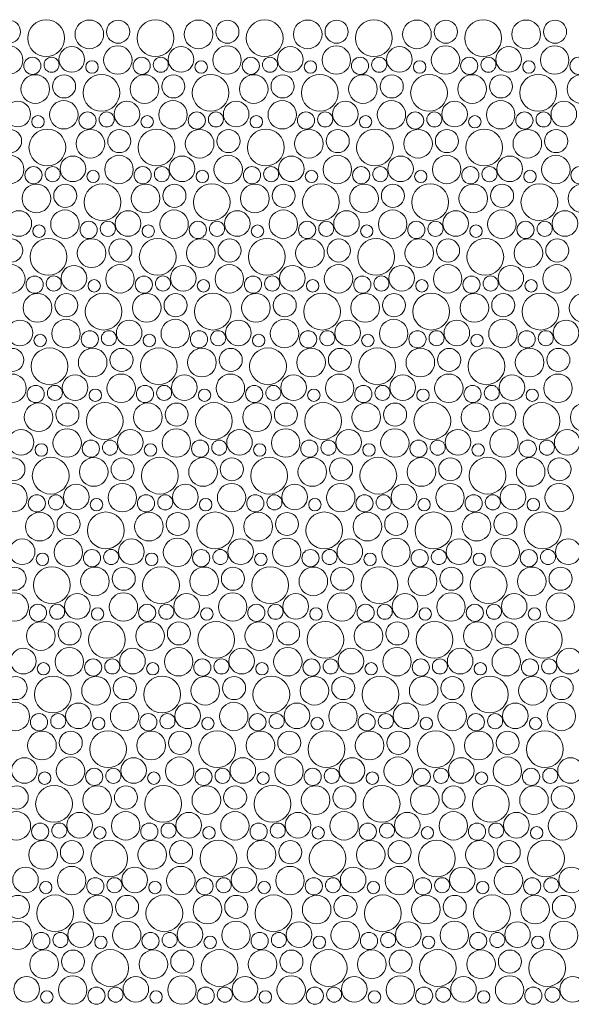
# Model space of a CAD drawing. Header units: metres. Extents: x -167 to 262, y -186 to 508.
# Tile 177 of 256: x 63.22 to 65.05, y 25.77 to 29.04. Entities that reach past the tile are written whole.
import ezdxf

# ---------------------------------------------------------------- set-up
doc = ezdxf.new("R2010")
doc.units = ezdxf.units.M
doc.header["$MEASUREMENT"] = 0
doc.layers.add('60 Auffüllung', color=7, linetype='Continuous')

# ---------------------------------------------------------------- blocks, each defined once
blk = doc.blocks.new('*X54', base_point=(27236.1321, 33357.279))
at = {"layer": '60 Auffüllung', "color": 7, "linetype": 'Continuous', "lineweight": 18, "true_color": 0xefefef}
for centre, radius in [((63.182, 29.001), 0.0384), ((63.3061, 28.9797), 0.0612), ((63.4497, 28.9922), 0.0477), ((63.5457, 29.001), 0.0384), ((63.6699, 28.9797), 0.0612), ((63.8134, 28.9922), 0.0477), ((63.9095, 29.001), 0.0384), ((64.0336, 28.9797), 0.0612), ((64.1771, 28.9922), 0.0477), ((64.2732, 29.001), 0.0384), ((64.3973, 28.9797), 0.0612), ((64.5408, 28.9922), 0.0477), ((64.6369, 29.001), 0.0384), ((64.761, 28.9797), 0.0612), ((64.9045, 28.9922), 0.0477), ((65.0006, 29.001), 0.0384), ((63.181, 28.9066), 0.0473), ((63.3913, 28.9088), 0.0426), ((63.5447, 28.9066), 0.0473), ((63.755, 28.9088), 0.0426), ((63.9084, 28.9066), 0.0473), ((64.1187, 28.9088), 0.0426), ((64.2721, 28.9066), 0.0473), ((64.4824, 28.9088), 0.0426), ((64.6358, 28.9066), 0.0473), ((64.8461, 28.9088), 0.0426), ((64.9996, 28.9066), 0.0473), ((63.26, 28.8875), 0.0286), ((63.3239, 28.8911), 0.0251), ((63.4586, 28.8834), 0.0207), ((63.6238, 28.8875), 0.0286), ((63.6876, 28.8911), 0.0251), ((63.8223, 28.8834), 0.0207), ((63.9875, 28.8875), 0.0286), ((64.0513, 28.8911), 0.0251), ((64.186, 28.8834), 0.0207), ((64.3512, 28.8875), 0.0286), ((64.415, 28.8911), 0.0251), ((64.5497, 28.8834), 0.0207), ((64.7149, 28.8875), 0.0286), ((64.7787, 28.8911), 0.0251), ((64.9135, 28.8834), 0.0207), ((65.0786, 28.8875), 0.0286), ((63.2697, 28.8102), 0.0477), ((63.3657, 28.819), 0.0384), ((63.4899, 28.7977), 0.0612), ((63.6334, 28.8102), 0.0477), ((63.7295, 28.819), 0.0384), ((63.8536, 28.7977), 0.0612), ((63.9971, 28.8102), 0.0477), ((64.0932, 28.819), 0.0384), ((64.2173, 28.7977), 0.0612), ((64.3608, 28.8102), 0.0477), ((64.4569, 28.819), 0.0384), ((64.581, 28.7977), 0.0612), ((64.7245, 28.8102), 0.0477), ((64.8206, 28.819), 0.0384), ((64.9447, 28.7977), 0.0612), ((65.0883, 28.8102), 0.0477), ((63.2113, 28.7268), 0.0426), ((63.3647, 28.7246), 0.0473), ((63.575, 28.7268), 0.0426), ((63.7284, 28.7246), 0.0473), ((63.9387, 28.7268), 0.0426), ((64.0921, 28.7246), 0.0473), ((64.3024, 28.7268), 0.0426), ((64.4558, 28.7246), 0.0473), ((64.6661, 28.7268), 0.0426), ((64.8196, 28.7246), 0.0473), ((65.0298, 28.7268), 0.0426), ((63.4438, 28.7055), 0.0286), ((63.5076, 28.7091), 0.0251), ((63.8075, 28.7055), 0.0286), ((63.8713, 28.7091), 0.0251), ((64.1712, 28.7055), 0.0286), ((64.235, 28.7091), 0.0251), ((64.5349, 28.7055), 0.0286), ((64.5987, 28.7091), 0.0251), ((64.8986, 28.7055), 0.0286), ((64.9624, 28.7091), 0.0251), ((63.2786, 28.7014), 0.0207), ((63.6423, 28.7014), 0.0207), ((64.006, 28.7014), 0.0207), ((64.3697, 28.7014), 0.0207), ((64.7335, 28.7014), 0.0207), ((63.1857, 28.637), 0.0384), ((63.3099, 28.6157), 0.0612), ((63.4534, 28.6282), 0.0477), ((63.5495, 28.637), 0.0384), ((63.6736, 28.6157), 0.0612), ((63.8171, 28.6282), 0.0477), ((63.9132, 28.637), 0.0384), ((64.0373, 28.6157), 0.0612), ((64.1808, 28.6282), 0.0477), ((64.2769, 28.637), 0.0384), ((64.401, 28.6157), 0.0612), ((64.5445, 28.6282), 0.0477), ((64.6406, 28.637), 0.0384), ((64.7647, 28.6157), 0.0612), ((64.9083, 28.6282), 0.0477), ((65.0043, 28.637), 0.0384), ((63.1847, 28.5426), 0.0473), ((63.395, 28.5448), 0.0426), ((63.5484, 28.5426), 0.0473), ((63.7587, 28.5448), 0.0426), ((63.9121, 28.5426), 0.0473), ((64.1224, 28.5448), 0.0426), ((64.2758, 28.5426), 0.0473), ((64.4861, 28.5448), 0.0426), ((64.6396, 28.5426), 0.0473), ((64.8498, 28.5448), 0.0426), ((65.0033, 28.5426), 0.0473), ((63.2638, 28.5235), 0.0286), ((63.3276, 28.5271), 0.0251), ((63.4623, 28.5194), 0.0207), ((63.6275, 28.5235), 0.0286), ((63.6913, 28.5271), 0.0251), ((63.826, 28.5194), 0.0207), ((63.9912, 28.5235), 0.0286), ((64.055, 28.5271), 0.0251), ((64.1897, 28.5194), 0.0207), ((64.3549, 28.5235), 0.0286), ((64.4187, 28.5271), 0.0251), ((64.5535, 28.5194), 0.0207), ((64.7186, 28.5235), 0.0286), ((64.7824, 28.5271), 0.0251), ((64.9172, 28.5194), 0.0207), ((65.0823, 28.5235), 0.0286), ((63.2734, 28.4462), 0.0477), ((63.3695, 28.455), 0.0384), ((63.4936, 28.4337), 0.0612), ((63.6371, 28.4462), 0.0477), ((63.7332, 28.455), 0.0384), ((63.8573, 28.4337), 0.0612), ((64.0008, 28.4462), 0.0477), ((64.0969, 28.455), 0.0384), ((64.221, 28.4337), 0.0612), ((64.3645, 28.4462), 0.0477), ((64.4606, 28.455), 0.0384), ((64.5847, 28.4337), 0.0612), ((64.7283, 28.4462), 0.0477), ((64.8243, 28.455), 0.0384), ((64.9484, 28.4337), 0.0612), ((65.092, 28.4462), 0.0477), ((63.215, 28.3628), 0.0426), ((63.3684, 28.3606), 0.0473), ((63.5787, 28.3628), 0.0426), ((63.7321, 28.3606), 0.0473), ((63.9424, 28.3628), 0.0426), ((64.0958, 28.3606), 0.0473), ((64.3061, 28.3628), 0.0426), ((64.4596, 28.3606), 0.0473), ((64.6698, 28.3628), 0.0426), ((64.8233, 28.3606), 0.0473), ((65.0335, 28.3628), 0.0426), ((63.4475, 28.3415), 0.0286), ((63.5113, 28.3451), 0.0251), ((63.8112, 28.3415), 0.0286), ((63.875, 28.3451), 0.0251), ((64.1749, 28.3415), 0.0286), ((64.2387, 28.3451), 0.0251), ((64.5386, 28.3415), 0.0286), ((64.6024, 28.3451), 0.0251), ((64.9023, 28.3415), 0.0286), ((64.9661, 28.3451), 0.0251), ((63.2823, 28.3374), 0.0207), ((63.646, 28.3374), 0.0207), ((64.0097, 28.3374), 0.0207), ((64.3735, 28.3374), 0.0207), ((64.7372, 28.3374), 0.0207), ((63.1895, 28.273), 0.0384), ((63.3136, 28.2517), 0.0612), ((63.4571, 28.2642), 0.0477), ((63.5532, 28.273), 0.0384), ((63.6773, 28.2517), 0.0612), ((63.8208, 28.2642), 0.0477), ((63.9169, 28.273), 0.0384), ((64.041, 28.2517), 0.0612), ((64.1845, 28.2642), 0.0477), ((64.2806, 28.273), 0.0384), ((64.4047, 28.2517), 0.0612), ((64.5483, 28.2642), 0.0477), ((64.6443, 28.273), 0.0384), ((64.7684, 28.2517), 0.0612), ((64.912, 28.2642), 0.0477), ((65.008, 28.273), 0.0384), ((63.1884, 28.1786), 0.0473), ((63.3987, 28.1808), 0.0426), ((63.5521, 28.1786), 0.0473), ((63.7624, 28.1808), 0.0426), ((63.9158, 28.1786), 0.0473), ((64.1261, 28.1808), 0.0426), ((64.2796, 28.1786), 0.0473), ((64.4898, 28.1808), 0.0426), ((64.6433, 28.1786), 0.0473), ((64.8535, 28.1808), 0.0426), ((65.007, 28.1786), 0.0473), ((63.2675, 28.1595), 0.0286), ((63.3313, 28.1631), 0.0251), ((63.466, 28.1554), 0.0207), ((63.6312, 28.1595), 0.0286), ((63.695, 28.1631), 0.0251), ((63.8297, 28.1554), 0.0207), ((63.9949, 28.1595), 0.0286), ((64.0587, 28.1631), 0.0251), ((64.1935, 28.1554), 0.0207), ((64.3586, 28.1595), 0.0286), ((64.4224, 28.1631), 0.0251), ((64.5572, 28.1554), 0.0207), ((64.7223, 28.1595), 0.0286), ((64.7861, 28.1631), 0.0251), ((64.9209, 28.1554), 0.0207), ((63.2771, 28.0822), 0.0477), ((63.3732, 28.091), 0.0384), ((63.4973, 28.0697), 0.0612), ((63.6408, 28.0822), 0.0477), ((63.7369, 28.091), 0.0384), ((63.861, 28.0697), 0.0612), ((64.0045, 28.0822), 0.0477), ((64.1006, 28.091), 0.0384), ((64.2247, 28.0697), 0.0612), ((64.3683, 28.0822), 0.0477), ((64.4643, 28.091), 0.0384), ((64.5884, 28.0697), 0.0612), ((64.732, 28.0822), 0.0477), ((64.828, 28.091), 0.0384), ((64.9521, 28.0697), 0.0612), ((65.0957, 28.0822), 0.0477), ((63.3721, 27.9967), 0.0473), ((63.7358, 27.9967), 0.0473), ((64.0996, 27.9967), 0.0473), ((64.4633, 27.9967), 0.0473), ((64.827, 27.9967), 0.0473), ((63.2187, 27.9988), 0.0426), ((63.5824, 27.9988), 0.0426), ((63.9461, 27.9988), 0.0426), ((64.3098, 27.9988), 0.0426), ((64.6735, 27.9988), 0.0426), ((65.0372, 27.9988), 0.0426), ((63.286, 27.9734), 0.0207), ((63.4512, 27.9775), 0.0286), ((63.515, 27.9811), 0.0251), ((63.6497, 27.9734), 0.0207), ((63.8149, 27.9775), 0.0286), ((63.8787, 27.9811), 0.0251), ((64.0135, 27.9734), 0.0207), ((64.1786, 27.9775), 0.0286), ((64.2424, 27.9811), 0.0251), ((64.3772, 27.9734), 0.0207), ((64.5423, 27.9775), 0.0286), ((64.6061, 27.9811), 0.0251), ((64.7409, 27.9734), 0.0207), ((64.906, 27.9775), 0.0286), ((64.9698, 27.9811), 0.0251), ((63.1932, 27.909), 0.0384), ((63.3173, 27.8877), 0.0612), ((63.4608, 27.9002), 0.0477), ((63.5569, 27.909), 0.0384), ((63.681, 27.8877), 0.0612), ((63.8245, 27.9002), 0.0477), ((63.9206, 27.909), 0.0384), ((64.0447, 27.8877), 0.0612), ((64.1883, 27.9002), 0.0477), ((64.2843, 27.909), 0.0384), ((64.4084, 27.8877), 0.0612), ((64.552, 27.9002), 0.0477), ((64.648, 27.909), 0.0384), ((64.7721, 27.8877), 0.0612), ((64.9157, 27.9002), 0.0477), ((65.0117, 27.909), 0.0384), ((63.1921, 27.8147), 0.0473), ((63.4024, 27.8168), 0.0426), ((63.5558, 27.8147), 0.0473), ((63.7661, 27.8168), 0.0426), ((63.9196, 27.8147), 0.0473), ((64.1298, 27.8168), 0.0426), ((64.2833, 27.8147), 0.0473), ((64.4935, 27.8168), 0.0426), ((64.647, 27.8147), 0.0473), ((64.8572, 27.8168), 0.0426), ((65.0107, 27.8147), 0.0473), ((63.2712, 27.7955), 0.0286), ((63.335, 27.7991), 0.0251), ((63.6349, 27.7955), 0.0286), ((63.6987, 27.7991), 0.0251), ((63.9986, 27.7955), 0.0286), ((64.0624, 27.7991), 0.0251), ((64.3623, 27.7955), 0.0286), ((64.4261, 27.7991), 0.0251), ((64.726, 27.7955), 0.0286), ((64.7898, 27.7991), 0.0251), ((63.4697, 27.7914), 0.0207), ((63.8335, 27.7914), 0.0207), ((64.1972, 27.7914), 0.0207), ((64.5609, 27.7914), 0.0207), ((64.9246, 27.7914), 0.0207), ((63.2808, 27.7182), 0.0477), ((63.3769, 27.727), 0.0384), ((63.501, 27.7057), 0.0612), ((63.6445, 27.7182), 0.0477), ((63.7406, 27.727), 0.0384), ((63.8647, 27.7057), 0.0612), ((64.0083, 27.7182), 0.0477), ((64.1043, 27.727), 0.0384), ((64.2284, 27.7057), 0.0612), ((64.372, 27.7182), 0.0477), ((64.468, 27.727), 0.0384), ((64.5921, 27.7057), 0.0612), ((64.7357, 27.7182), 0.0477), ((64.8317, 27.727), 0.0384), ((64.9558, 27.7057), 0.0612), ((65.0994, 27.7182), 0.0477), ((63.2224, 27.6348), 0.0426), ((63.3758, 27.6327), 0.0473), ((63.5861, 27.6348), 0.0426), ((63.7396, 27.6327), 0.0473), ((63.9498, 27.6348), 0.0426), ((64.1033, 27.6327), 0.0473), ((64.3135, 27.6348), 0.0426), ((64.467, 27.6327), 0.0473), ((64.6772, 27.6348), 0.0426), ((64.8307, 27.6327), 0.0473), ((65.0409, 27.6348), 0.0426), ((63.2897, 27.6094), 0.0207), ((63.4549, 27.6136), 0.0286), ((63.5187, 27.6171), 0.0251), ((63.6535, 27.6094), 0.0207), ((63.8186, 27.6136), 0.0286), ((63.8824, 27.6171), 0.0251), ((64.0172, 27.6094), 0.0207), ((64.1823, 27.6136), 0.0286), ((64.2461, 27.6171), 0.0251), ((64.3809, 27.6094), 0.0207), ((64.546, 27.6136), 0.0286), ((64.6098, 27.6171), 0.0251), ((64.7446, 27.6094), 0.0207), ((64.9097, 27.6136), 0.0286), ((64.9735, 27.6171), 0.0251), ((63.1969, 27.545), 0.0384), ((63.321, 27.5238), 0.0612), ((63.4645, 27.5362), 0.0477), ((63.5606, 27.545), 0.0384), ((63.6847, 27.5238), 0.0612), ((63.8283, 27.5362), 0.0477), ((63.9243, 27.545), 0.0384), ((64.0484, 27.5238), 0.0612), ((64.192, 27.5362), 0.0477), ((64.288, 27.545), 0.0384), ((64.4121, 27.5238), 0.0612), ((64.5557, 27.5362), 0.0477), ((64.6517, 27.545), 0.0384), ((64.7758, 27.5238), 0.0612), ((64.9194, 27.5362), 0.0477), ((65.0154, 27.545), 0.0384), ((63.1958, 27.4507), 0.0473), ((63.4061, 27.4528), 0.0426), ((63.5596, 27.4507), 0.0473), ((63.7698, 27.4528), 0.0426), ((63.9233, 27.4507), 0.0473), ((64.1335, 27.4528), 0.0426), ((64.287, 27.4507), 0.0473), ((64.4972, 27.4528), 0.0426), ((64.6507, 27.4507), 0.0473), ((64.8609, 27.4528), 0.0426), ((65.0144, 27.4507), 0.0473), ((63.2749, 27.4316), 0.0286), ((63.3387, 27.4351), 0.0251), ((63.6386, 27.4316), 0.0286), ((63.7024, 27.4351), 0.0251), ((64.0023, 27.4316), 0.0286), ((64.0661, 27.4351), 0.0251), ((64.366, 27.4316), 0.0286), ((64.4298, 27.4351), 0.0251), ((64.7297, 27.4316), 0.0286), ((64.7935, 27.4351), 0.0251), ((63.4735, 27.4274), 0.0207), ((63.8372, 27.4274), 0.0207), ((64.2009, 27.4274), 0.0207), ((64.5646, 27.4274), 0.0207), ((64.9283, 27.4274), 0.0207), ((63.2845, 27.3542), 0.0477), ((63.3806, 27.363), 0.0384), ((63.5047, 27.3418), 0.0612), ((63.6483, 27.3542), 0.0477), ((63.7443, 27.363), 0.0384), ((63.8684, 27.3418), 0.0612), ((64.012, 27.3542), 0.0477), ((64.108, 27.363), 0.0384), ((64.2321, 27.3418), 0.0612), ((64.3757, 27.3542), 0.0477), ((64.4717, 27.363), 0.0384), ((64.5958, 27.3418), 0.0612), ((64.7394, 27.3542), 0.0477), ((64.8354, 27.363), 0.0384), ((64.9595, 27.3418), 0.0612), ((63.2261, 27.2708), 0.0426), ((63.3796, 27.2687), 0.0473), ((63.5898, 27.2708), 0.0426), ((63.7433, 27.2687), 0.0473), ((63.9535, 27.2708), 0.0426), ((64.107, 27.2687), 0.0473), ((64.3172, 27.2708), 0.0426), ((64.4707, 27.2687), 0.0473), ((64.6809, 27.2708), 0.0426), ((64.8344, 27.2687), 0.0473), ((65.0446, 27.2708), 0.0426), ((63.2935, 27.2454), 0.0207), ((63.4586, 27.2496), 0.0286), ((63.5224, 27.2531), 0.0251), ((63.6572, 27.2454), 0.0207), ((63.8223, 27.2496), 0.0286), ((63.8861, 27.2531), 0.0251), ((64.0209, 27.2454), 0.0207), ((64.186, 27.2496), 0.0286), ((64.2498, 27.2531), 0.0251), ((64.3846, 27.2454), 0.0207), ((64.5497, 27.2496), 0.0286), ((64.6135, 27.2531), 0.0251), ((64.7483, 27.2454), 0.0207), ((64.9134, 27.2496), 0.0286), ((64.9772, 27.2531), 0.0251), ((63.2006, 27.181), 0.0384), ((63.3247, 27.1598), 0.0612), ((63.4683, 27.1722), 0.0477), ((63.5643, 27.181), 0.0384), ((63.6884, 27.1598), 0.0612), ((63.832, 27.1722), 0.0477), ((63.928, 27.181), 0.0384), ((64.0521, 27.1598), 0.0612), ((64.1957, 27.1722), 0.0477), ((64.2917, 27.181), 0.0384), ((64.4158, 27.1598), 0.0612), ((64.5594, 27.1722), 0.0477), ((64.6554, 27.181), 0.0384), ((64.7795, 27.1598), 0.0612), ((64.9231, 27.1722), 0.0477), ((65.0191, 27.181), 0.0384), ((63.1996, 27.0867), 0.0473), ((63.4098, 27.0888), 0.0426), ((63.5633, 27.0867), 0.0473), ((63.7735, 27.0888), 0.0426), ((63.927, 27.0867), 0.0473), ((64.1372, 27.0888), 0.0426), ((64.2907, 27.0867), 0.0473), ((64.5009, 27.0888), 0.0426), ((64.6544, 27.0867), 0.0473), ((64.8646, 27.0888), 0.0426), ((65.0181, 27.0867), 0.0473), ((63.2786, 27.0676), 0.0286), ((63.3424, 27.0711), 0.0251), ((63.6423, 27.0676), 0.0286), ((63.7061, 27.0711), 0.0251), ((64.006, 27.0676), 0.0286), ((64.0698, 27.0711), 0.0251), ((64.3697, 27.0676), 0.0286), ((64.4335, 27.0711), 0.0251), ((64.7334, 27.0676), 0.0286), ((64.7972, 27.0711), 0.0251), ((63.4772, 27.0634), 0.0207), ((63.8409, 27.0634), 0.0207), ((64.2046, 27.0634), 0.0207), ((64.5683, 27.0634), 0.0207), ((64.932, 27.0634), 0.0207), ((63.2883, 26.9902), 0.0477), ((63.3843, 26.999), 0.0384), ((63.5084, 26.9778), 0.0612), ((63.652, 26.9902), 0.0477), ((63.748, 26.999), 0.0384), ((63.8721, 26.9778), 0.0612), ((64.0157, 26.9902), 0.0477), ((64.1117, 26.999), 0.0384), ((64.2358, 26.9778), 0.0612), ((64.3794, 26.9902), 0.0477), ((64.4754, 26.999), 0.0384), ((64.5995, 26.9778), 0.0612), ((64.7431, 26.9902), 0.0477), ((64.8391, 26.999), 0.0384), ((64.9632, 26.9778), 0.0612), ((63.2298, 26.9068), 0.0426), ((63.3833, 26.9047), 0.0473), ((63.5935, 26.9068), 0.0426), ((63.747, 26.9047), 0.0473), ((63.9572, 26.9068), 0.0426), ((64.1107, 26.9047), 0.0473), ((64.3209, 26.9068), 0.0426), ((64.4744, 26.9047), 0.0473), ((64.6846, 26.9068), 0.0426), ((64.8381, 26.9047), 0.0473), ((65.0483, 26.9068), 0.0426), ((63.2972, 26.8814), 0.0207), ((63.4623, 26.8856), 0.0286), ((63.5261, 26.8891), 0.0251), ((63.6609, 26.8814), 0.0207), ((63.826, 26.8856), 0.0286), ((63.8898, 26.8891), 0.0251), ((64.0246, 26.8814), 0.0207), ((64.1897, 26.8856), 0.0286), ((64.2535, 26.8891), 0.0251), ((64.3883, 26.8814), 0.0207), ((64.5534, 26.8856), 0.0286), ((64.6172, 26.8891), 0.0251), ((64.752, 26.8814), 0.0207), ((64.9171, 26.8856), 0.0286), ((64.981, 26.8891), 0.0251), ((63.2043, 26.817), 0.0384), ((63.3284, 26.7958), 0.0612), ((63.472, 26.8082), 0.0477), ((63.568, 26.817), 0.0384), ((63.6921, 26.7958), 0.0612), ((63.8357, 26.8082), 0.0477), ((63.9317, 26.817), 0.0384), ((64.0558, 26.7958), 0.0612), ((64.1994, 26.8082), 0.0477), ((64.2954, 26.817), 0.0384), ((64.4195, 26.7958), 0.0612), ((64.5631, 26.8082), 0.0477), ((64.6591, 26.817), 0.0384), ((64.7832, 26.7958), 0.0612), ((64.9268, 26.8082), 0.0477), ((65.0228, 26.817), 0.0384), ((63.2033, 26.7227), 0.0473), ((63.4135, 26.7248), 0.0426), ((63.567, 26.7227), 0.0473), ((63.7772, 26.7248), 0.0426), ((63.9307, 26.7227), 0.0473), ((64.1409, 26.7248), 0.0426), ((64.2944, 26.7227), 0.0473), ((64.5046, 26.7248), 0.0426), ((64.6581, 26.7227), 0.0473), ((64.8683, 26.7248), 0.0426), ((65.0218, 26.7227), 0.0473), ((63.2823, 26.7036), 0.0286), ((63.3461, 26.7071), 0.0251), ((63.646, 26.7036), 0.0286), ((63.7098, 26.7071), 0.0251), ((64.0097, 26.7036), 0.0286), ((64.0735, 26.7071), 0.0251), ((64.3734, 26.7036), 0.0286), ((64.4372, 26.7071), 0.0251), ((64.7371, 26.7036), 0.0286), ((64.801, 26.7071), 0.0251), ((63.4809, 26.6994), 0.0207), ((63.8446, 26.6994), 0.0207), ((64.2083, 26.6994), 0.0207), ((64.572, 26.6994), 0.0207), ((64.9357, 26.6994), 0.0207), ((63.292, 26.6262), 0.0477), ((63.388, 26.635), 0.0384), ((63.5121, 26.6138), 0.0612), ((63.6557, 26.6262), 0.0477), ((63.7517, 26.635), 0.0384), ((63.8758, 26.6138), 0.0612), ((64.0194, 26.6262), 0.0477), ((64.1154, 26.635), 0.0384), ((64.2395, 26.6138), 0.0612), ((64.3831, 26.6262), 0.0477), ((64.4791, 26.635), 0.0384), ((64.6032, 26.6138), 0.0612), ((64.7468, 26.6262), 0.0477), ((64.8428, 26.635), 0.0384), ((64.9669, 26.6138), 0.0612), ((63.2335, 26.5429), 0.0426), ((63.387, 26.5407), 0.0473), ((63.5972, 26.5429), 0.0426), ((63.7507, 26.5407), 0.0473), ((63.9609, 26.5429), 0.0426), ((64.1144, 26.5407), 0.0473), ((64.3246, 26.5429), 0.0426), ((64.4781, 26.5407), 0.0473), ((64.6883, 26.5429), 0.0426), ((64.8418, 26.5407), 0.0473), ((65.052, 26.5429), 0.0426), ((63.3009, 26.5174), 0.0207), ((63.466, 26.5216), 0.0286), ((63.5298, 26.5251), 0.0251), ((63.6646, 26.5174), 0.0207), ((63.8297, 26.5216), 0.0286), ((63.8935, 26.5251), 0.0251), ((64.0283, 26.5174), 0.0207), ((64.1934, 26.5216), 0.0286), ((64.2572, 26.5251), 0.0251), ((64.392, 26.5174), 0.0207), ((64.5571, 26.5216), 0.0286), ((64.621, 26.5251), 0.0251), ((64.7557, 26.5174), 0.0207), ((64.9208, 26.5216), 0.0286), ((64.9847, 26.5251), 0.0251), ((63.208, 26.4531), 0.0384), ((63.3321, 26.4318), 0.0612), ((63.4757, 26.4442), 0.0477), ((63.5717, 26.4531), 0.0384), ((63.6958, 26.4318), 0.0612), ((63.8394, 26.4442), 0.0477), ((63.9354, 26.4531), 0.0384), ((64.0595, 26.4318), 0.0612), ((64.2031, 26.4442), 0.0477), ((64.2991, 26.4531), 0.0384), ((64.4232, 26.4318), 0.0612), ((64.5668, 26.4442), 0.0477), ((64.6628, 26.4531), 0.0384), ((64.7869, 26.4318), 0.0612), ((64.9305, 26.4442), 0.0477), ((65.0265, 26.4531), 0.0384), ((63.207, 26.3587), 0.0473), ((63.5707, 26.3587), 0.0473), ((63.9344, 26.3587), 0.0473), ((64.2981, 26.3587), 0.0473), ((64.6618, 26.3587), 0.0473), ((65.0255, 26.3587), 0.0473), ((63.4172, 26.3609), 0.0426), ((63.7809, 26.3609), 0.0426), ((64.1446, 26.3609), 0.0426), ((64.5083, 26.3609), 0.0426), ((64.872, 26.3609), 0.0426), ((63.286, 26.3396), 0.0286), ((63.3498, 26.3431), 0.0251), ((63.4846, 26.3354), 0.0207), ((63.6497, 26.3396), 0.0286), ((63.7135, 26.3431), 0.0251), ((63.8483, 26.3354), 0.0207), ((64.0134, 26.3396), 0.0286), ((64.0772, 26.3431), 0.0251), ((64.212, 26.3354), 0.0207), ((64.3771, 26.3396), 0.0286), ((64.441, 26.3431), 0.0251), ((64.5757, 26.3354), 0.0207), ((64.7408, 26.3396), 0.0286), ((64.8047, 26.3431), 0.0251), ((64.9394, 26.3354), 0.0207), ((63.2957, 26.2622), 0.0477), ((63.3917, 26.2711), 0.0384), ((63.5158, 26.2498), 0.0612), ((63.6594, 26.2622), 0.0477), ((63.7554, 26.2711), 0.0384), ((63.8795, 26.2498), 0.0612), ((64.0231, 26.2622), 0.0477), ((64.1191, 26.2711), 0.0384), ((64.2432, 26.2498), 0.0612), ((64.3868, 26.2622), 0.0477), ((64.4828, 26.2711), 0.0384), ((64.6069, 26.2498), 0.0612), ((64.7505, 26.2622), 0.0477), ((64.8465, 26.2711), 0.0384), ((64.9706, 26.2498), 0.0612), ((63.2372, 26.1789), 0.0426), ((63.3907, 26.1767), 0.0473), ((63.6009, 26.1789), 0.0426), ((63.7544, 26.1767), 0.0473), ((63.9646, 26.1789), 0.0426), ((64.1181, 26.1767), 0.0473), ((64.3283, 26.1789), 0.0426), ((64.4818, 26.1767), 0.0473), ((64.692, 26.1789), 0.0426), ((64.8455, 26.1767), 0.0473), ((65.0557, 26.1789), 0.0426), ((63.4697, 26.1576), 0.0286), ((63.5335, 26.1611), 0.0251), ((63.8334, 26.1576), 0.0286), ((63.8972, 26.1611), 0.0251), ((64.1971, 26.1576), 0.0286), ((64.261, 26.1611), 0.0251), ((64.5608, 26.1576), 0.0286), ((64.6247, 26.1611), 0.0251), ((64.9245, 26.1576), 0.0286), ((64.9884, 26.1611), 0.0251), ((63.3046, 26.1534), 0.0207), ((63.6683, 26.1534), 0.0207), ((64.032, 26.1534), 0.0207), ((64.3957, 26.1534), 0.0207), ((64.7594, 26.1534), 0.0207), ((63.2117, 26.0891), 0.0384), ((63.3358, 26.0678), 0.0612), ((63.4794, 26.0802), 0.0477), ((63.5754, 26.0891), 0.0384), ((63.6995, 26.0678), 0.0612), ((63.8431, 26.0802), 0.0477), ((63.9391, 26.0891), 0.0384), ((64.0632, 26.0678), 0.0612), ((64.2068, 26.0802), 0.0477), ((64.3028, 26.0891), 0.0384), ((64.4269, 26.0678), 0.0612), ((64.5705, 26.0802), 0.0477), ((64.6665, 26.0891), 0.0384), ((64.7906, 26.0678), 0.0612), ((64.9342, 26.0802), 0.0477), ((65.0302, 26.0891), 0.0384), ((63.2107, 25.9947), 0.0473), ((63.4209, 25.9969), 0.0426), ((63.5744, 25.9947), 0.0473), ((63.7846, 25.9969), 0.0426), ((63.9381, 25.9947), 0.0473), ((64.1483, 25.9969), 0.0426), ((64.3018, 25.9947), 0.0473), ((64.512, 25.9969), 0.0426), ((64.6655, 25.9947), 0.0473), ((64.8757, 25.9969), 0.0426), ((65.0292, 25.9947), 0.0473), ((63.2897, 25.9756), 0.0286), ((63.3535, 25.9791), 0.0251), ((63.4883, 25.9714), 0.0207), ((63.6534, 25.9756), 0.0286), ((63.7172, 25.9791), 0.0251), ((63.852, 25.9714), 0.0207), ((64.0171, 25.9756), 0.0286), ((64.081, 25.9791), 0.0251), ((64.2157, 25.9714), 0.0207), ((64.3808, 25.9756), 0.0286), ((64.4447, 25.9791), 0.0251), ((64.5794, 25.9714), 0.0207), ((64.7445, 25.9756), 0.0286), ((64.8084, 25.9791), 0.0251), ((64.9431, 25.9714), 0.0207), ((63.2994, 25.8982), 0.0477), ((63.3954, 25.9071), 0.0384), ((63.5195, 25.8858), 0.0612), ((63.6631, 25.8982), 0.0477), ((63.7591, 25.9071), 0.0384), ((63.8832, 25.8858), 0.0612), ((64.0268, 25.8982), 0.0477), ((64.1228, 25.9071), 0.0384), ((64.2469, 25.8858), 0.0612), ((64.3905, 25.8982), 0.0477), ((64.4865, 25.9071), 0.0384), ((64.6106, 25.8858), 0.0612), ((64.7542, 25.8982), 0.0477), ((64.8502, 25.9071), 0.0384), ((64.9743, 25.8858), 0.0612), ((63.2409, 25.8149), 0.0426), ((63.3944, 25.8127), 0.0473), ((63.6046, 25.8149), 0.0426), ((63.7581, 25.8127), 0.0473), ((63.9683, 25.8149), 0.0426), ((64.1218, 25.8127), 0.0473), ((64.332, 25.8149), 0.0426), ((64.4855, 25.8127), 0.0473), ((64.6957, 25.8149), 0.0426), ((64.8492, 25.8127), 0.0473), ((65.0594, 25.8149), 0.0426), ((63.4734, 25.7936), 0.0286), ((63.5372, 25.7971), 0.0251), ((63.8371, 25.7936), 0.0286), ((63.901, 25.7971), 0.0251), ((64.2008, 25.7936), 0.0286), ((64.2647, 25.7971), 0.0251), ((64.5645, 25.7936), 0.0286), ((64.6284, 25.7971), 0.0251), ((64.9282, 25.7936), 0.0286), ((64.9921, 25.7971), 0.0251), ((63.3083, 25.7894), 0.0207), ((63.672, 25.7894), 0.0207), ((64.0357, 25.7894), 0.0207), ((64.3994, 25.7894), 0.0207), ((64.7631, 25.7894), 0.0207)]:
    blk.add_circle(centre, radius, dxfattribs=at)

msp = doc.modelspace()

# ---------------------------------------------------------------- hatches: boundary and pattern name
at = {"layer": '60 Auffüllung', "linetype": 'Continuous', "lineweight": 18, "true_color": 0xefefef}
h = msp.add_hatch(dxfattribs=at)
h.set_pattern_fill('Erde_1_0001', style=0, pattern_type=2)
h.set_pattern_definition([(0, (27236.1321, 33357.27905), (0, 0.779422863), [0.04875, -0.40125]), (0, (27236.3571, 33357.66876), (0, 0.779422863), [0.04875, -0.40125]), (60, (27236.1321, 33357.27905), (-0.675, 0.389711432), [0.04875, -0.40125]), (60, (27236.5821, 33357.27905), (-0.675, 0.389711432), [0.04875, -0.40125]), (120, (27236.18084, 33357.27905), (0.675, 0.389711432), [0.04875, -0.40125]), (120, (27236.63084, 33357.27905), (0.675, 0.389711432), [0.04875, -0.40125]), (0, (27236.1321, 33357.35405), (0, 0.15), [0, -0.15, 0, -0.225]), (45, (27236.2071, 33357.35405), (-0.1060660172, 0.1060660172), [0, -0.1125, 0, -0.1875])])
h.paths.add_polyline_path([(2.3366, 24.8593), (2.3419, 13.496, 0.033836), (8.8613, 14.0911, 0.026308), (13.8582, 15.1616, -0.024635), (17.3411, 16.2775), (17.3411, 24.6258), (15.3411, 24.6258), (15.3411, 30.4887), (17.3411, 30.4887), (17.3411, 43.9997), (58.1625, 43.9997), (58.1625, 45.7494), (101.6632, 45.7486), (101.6702, 49.0078), (2.342, 49.0078)])
h.paths.add_polyline_path([(9.5982, 27.1903), (4.651, 27.1903), (4.651, 42.9257), (4.651, 43.8257), (9.5982, 43.8257), (9.5982, 42.9257)], flags=0)
h.paths.add_polyline_path([(14.4618, 25.704, -0.414214), (13.8618, 26.304, -0.414214), (14.4618, 26.904, -0.414214), (15.0618, 26.304, -0.414214)], flags=0)

# ---------------------------------------------------------------- block references
at = {"layer": '60 Auffüllung', "color": 8, "lineweight": 18}
msp.add_blockref('*X54', (27236.1321, 33357.279), dxfattribs=at)

doc.saveas('drawing.dxf')
